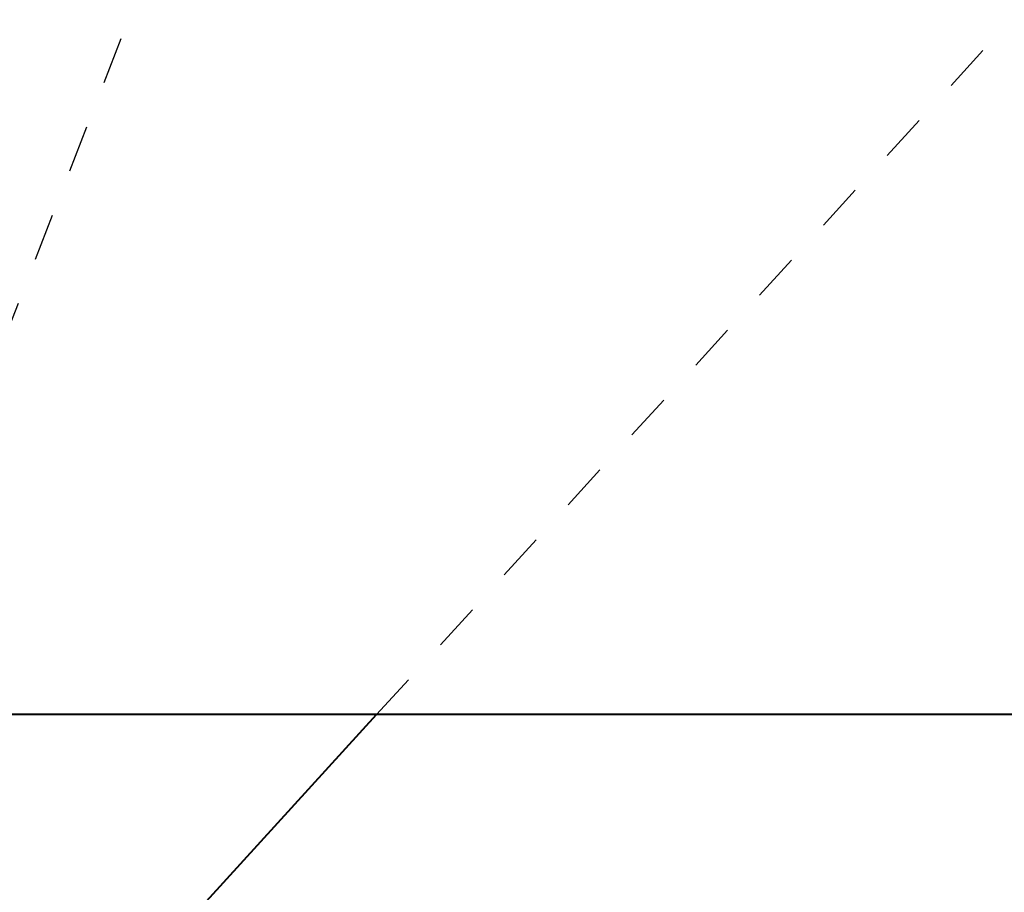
# Model space of a CAD drawing. Header units: metres. Extents: x -113 to 509, y -50 to 519.
# Tile 230 of 238: x 69.16 to 71.25, y 431.82 to 433.66. Entities that reach past the tile are written whole.
import ezdxf
from ezdxf.enums import TextEntityAlignment as Align

# ---------------------------------------------------------------- set-up
doc = ezdxf.new("R2010")
doc.units = ezdxf.units.M
doc.header["$MEASUREMENT"] = 0
doc.linetypes.add('Wisdot2', pattern=[0.125, 0.0625, -0.0625])
for name, color, linetype, lineweight in [('B_ANNO_TEXT', 7, 'Continuous', 18), ('B_DETAIL_HIDDEN', 7, 'Wisdot2', 25), ('B_DETAIL_OBJ', 7, 'Continuous', 40)]:
    doc.layers.add(name, color=color, linetype=linetype, lineweight=lineweight)
doc.styles.add('Annotative', font='calibri.ttf', dxfattribs={"height": 0.0625})

# ---------------------------------------------------------------- blocks, each defined once
blk = doc.blocks.new('*U5735')
at = {"layer": 'B_DETAIL_HIDDEN', "ltscale": 0.5}
for p, q in [((181.231, 164.2646), (184.4816, 172.6409)), ((182.7477, 165.3534), (184.0883, 166.8215))]:
    blk.add_line(p, q, dxfattribs=at)
at = {"layer": 'B_DETAIL_OBJ'}
blk.add_line((182.3589, 164.9276), (182.7477, 165.3534), dxfattribs=at)
at = {"layer": 'B_DETAIL_OBJ', "flags": 128}
blk.add_lwpolyline([(145.7951, 178.7485), (199.7941, 178.7485), (199.7941, 165.3534), (145.7951, 165.3534)], close=True, dxfattribs=at)
at = {"layer": 'B_ANNO_TEXT', "style": 'Annotative'}
blk.add_attdef('DIST5', text='', height=1.5, rotation=314.9044, dxfattribs=at).set_placement((307.7123, 219.6008), align=Align.MIDDLE_CENTER)
blk.add_attdef('DIST2', text='', height=1.5, dxfattribs=at).set_placement((88.7866, 95.1415), align=Align.MIDDLE_CENTER)

msp = doc.modelspace()

# ---------------------------------------------------------------- block references
msp.add_blockref('*U5735', (-112.8286, 266.8387))

doc.saveas('drawing.dxf')
